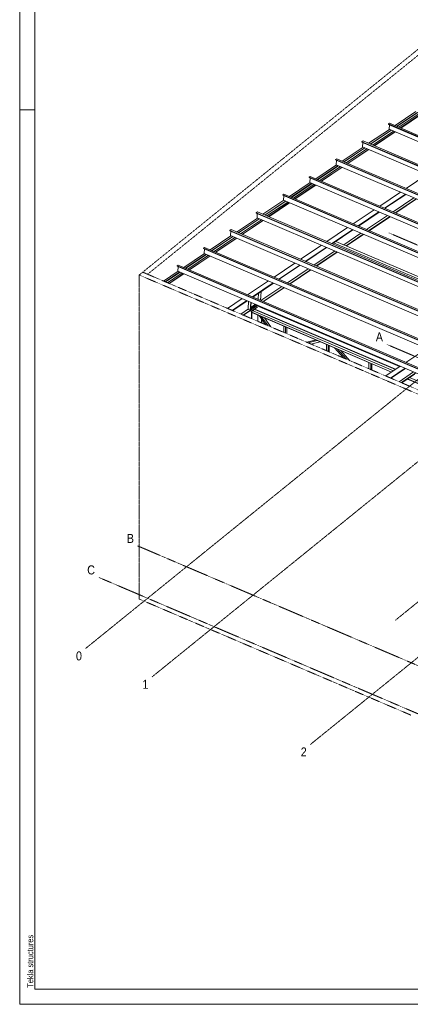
# Model space of a CAD drawing. Header units: millimetres. Extents: x -1190408159 to 361788912, y -2544212749 to 93633750.
# Tile 51 of 69: x 197334 to 210312, y -21483 to 11213. Entities that reach past the tile are written whole.
import ezdxf

# ---------------------------------------------------------------- set-up
doc = ezdxf.new("R2010")
doc.units = ezdxf.units.MM
for name, pattern in [('XKITLINE00', [0]), ('XKITLINE01', [4, 1, -1, 1, -1]), ('XKITLINE03', [6, 3, -1, 1, -1])]:
    doc.linetypes.add(name, pattern=pattern)
for name, color, linetype, lineweight in [('List výkresu', 3, 'Continuous', 0), ('Mřížka', 4, 'Continuous', 0), ('Položka', 2, 'Continuous', 0), ('Šroub', 3, 'Continuous', 0)]:
    doc.layers.add(name, color=color, linetype=linetype, lineweight=lineweight)
doc.styles.add('ARIAL', font='ARIAL.TTF', dxfattribs={"height": 1000})

msp = doc.modelspace()

# ---------------------------------------------------------------- linework, layer by layer
at = {"layer": 'List výkresu', "color": 0, "linetype": 'XKITLINE00', "lineweight": 0}
for p, q in [((197334.27297, 37916.52549), (197334.27297, -21483.47451)), ((197834.27297, 37416.52549), (197834.27297, -20983.47451)), ((197834.27297, 8216.52549), (197334.27297, 8216.52549)), ((197334.27297, -21483.47451), (197334.27297, -20983.47451)), ((197834.27297, -20983.47451), (280834.27297, -20983.47451)), ((197334.27297, -21483.47451), (281334.27297, -21483.47451))]:
    msp.add_line(p, q, dxfattribs=at)
at = {"layer": 'Mřížka', "color": 0, "linetype": 'XKITLINE03', "lineweight": 0}
for p, q in [((199526.9014, -9664.26403), (213795.38221, 1879.18721)), ((201735.5183, -10607.45543), (216003.99911, 935.9958)), ((209532.31537, 430.29224), (236173.25109, -10946.73813)), ((206994.12997, -12853.14925), (221262.61078, -1309.69802)), ((201259.24153, -6262.76959), (227900.17725, -17639.79997)), ((199966.11453, -7308.93201), (226607.05026, -18685.96239))]:
    msp.add_line(p, q, dxfattribs=at)
at = {"layer": 'Položka', "color": 0, "linetype": 'XKITLINE01', "lineweight": 0}
for p, q in [((201422.34546, 2829.10951), (210591.79142, 10247.35212)), ((201584.14889, 2760.01124), (210753.59485, 10178.25384)), ((201304.7872, 2734.00438), (201422.3442, 2829.11005)), ((201304.7872, 2734.00438), (201304.7872, -8025.92159)), ((201304.7872, 2734.00438), (211716.83956, -1712.46992)), ((201422.3442, 2829.11005), (211834.39656, -1617.36425)), ((201584.14889, 2760.01124), (201422.34546, 2829.10951)), ((210289.10998, -957.44853), (210354.39488, -904.6319)), ((201304.7872, -8025.92159), (210323.7882, -11877.49232))]:
    msp.add_line(p, q, dxfattribs=at)
at = {"layer": 'Položka', "color": 0, "linetype": 'XKITLINE00', "lineweight": 0}
for p, q in [((209804.33711, 7695.94632), (210494.88274, 8159.56436)), ((209860.96832, 7671.76192), (210551.51394, 8135.37996)), ((209869.11046, 7668.28481), (210559.65608, 8131.90285)), ((209935.90215, 7639.76138), (210626.44777, 8103.37942)), ((209986.06121, 7618.34091), (210676.60684, 8081.95895)), ((209994.20335, 7614.86381), (210684.74898, 8078.48184)), ((208927.03521, 7106.94398), (209617.58084, 7570.56202)), ((208983.66642, 7082.75958), (209674.21204, 7546.37762)), ((208991.80856, 7079.28248), (209682.35418, 7542.90052)), ((209581.93361, 7736.88338), (209582.75243, 7748.81585)), ((232986.80062, -2258.18156), (209581.93361, 7736.88338)), ((209582.75243, 7748.81585), (209620.76884, 7774.33928)), ((232987.61943, -2246.2491), (209582.75243, 7748.81585)), ((209605.73772, 7575.61963), (209615.81102, 7722.41601)), ((233010.60473, -2419.44532), (209605.73772, 7575.61963)), ((209620.76884, 7774.33928), (233025.63585, -2220.72567)), ((209058.60025, 7050.75904), (209749.14587, 7514.37708)), ((209108.75931, 7029.33858), (209799.30494, 7492.95661)), ((209116.90145, 7025.86147), (209807.44708, 7489.47951)), ((208049.73332, 6517.94164), (208740.27894, 6981.55968)), ((208106.36452, 6493.75725), (208796.91014, 6957.37529)), ((208114.50666, 6490.28014), (208805.05228, 6953.89818)), ((208181.29835, 6461.7567), (208871.84397, 6925.37474)), ((208231.45741, 6440.33624), (208922.00304, 6903.95428)), ((208239.59955, 6436.85913), (208930.14518, 6900.47717)), ((208704.63171, 7147.88105), (208705.45053, 7159.81351)), ((232109.49872, -2847.1839), (208704.63171, 7147.88105)), ((208705.45053, 7159.81351), (208743.46694, 7185.33694)), ((232110.31753, -2835.25144), (208705.45053, 7159.81351)), ((208728.43582, 6986.61729), (208738.50912, 7133.41368)), ((232133.30283, -3008.44765), (208728.43582, 6986.61729)), ((208743.46694, 7185.33694), (232148.33395, -2809.72801)), ((207827.32981, 6558.87871), (207828.14863, 6570.81117)), ((231232.19682, -3436.18624), (207827.32981, 6558.87871)), ((207828.14863, 6570.81117), (207866.16504, 6596.3346)), ((231233.01564, -3424.25377), (207828.14863, 6570.81117)), ((207851.13393, 6397.61496), (207861.20722, 6544.41134)), ((207866.16504, 6596.3346), (231271.03205, -3398.73034)), ((207172.43142, 5928.93931), (207862.97704, 6392.55734)), ((207229.06262, 5904.75491), (207919.60824, 6368.37295)), ((207237.20476, 5901.2778), (207927.75038, 6364.89584)), ((207303.99645, 5872.75437), (207994.54207, 6336.3724)), ((207354.15551, 5851.3339), (208044.70114, 6314.95194)), ((207362.29766, 5847.8568), (208052.84328, 6311.47483)), ((231256.00093, -3597.44999), (207851.13393, 6397.61496)), ((206950.02791, 5969.87637), (206950.84673, 5981.80884)), ((230354.89492, -4025.18857), (206950.02791, 5969.87637)), ((206950.84673, 5981.80884), (206988.86314, 6007.33227)), ((230355.71374, -4013.25611), (206950.84673, 5981.80884)), ((206973.83203, 5808.61262), (206983.90532, 5955.409)), ((206988.86314, 6007.33227), (230393.73015, -3987.73268)), ((210171.52694, 5611.82818), (210862.07256, 6075.44622)), ((206295.12952, 5339.93697), (206985.67514, 5803.55501)), ((206351.76072, 5315.75257), (207042.30634, 5779.37061)), ((206359.90286, 5312.27547), (207050.44848, 5775.89351)), ((206426.69455, 5283.75203), (207117.24017, 5747.37007)), ((206476.85362, 5262.33157), (207167.39924, 5725.9496)), ((206484.99576, 5258.85446), (207175.54138, 5722.4725)), ((230378.69903, -4186.45233), (206973.83203, 5808.61262)), ((206072.72601, 5380.87404), (206073.54483, 5392.8065)), ((229477.59302, -4614.19091), (206072.72601, 5380.87404)), ((206073.54483, 5392.8065), (206111.56125, 5418.32993)), ((229478.41184, -4602.25845), (206073.54483, 5392.8065)), ((206096.53013, 5219.61028), (206106.60342, 5366.40667)), ((206111.56125, 5418.32993), (229516.42825, -4576.73502)), ((209294.22504, 5022.82584), (209984.77067, 5486.44388)), ((209456.02848, 4953.72757), (210146.5741, 5417.34561)), ((209467.87159, 4948.66996), (210158.41722, 5412.288)), ((209737.50696, 4833.52199), (210428.05258, 5297.14003)), ((209814.28269, 4800.73486), (210504.82831, 5264.3529)), ((209826.1258, 4795.67725), (210516.67142, 5259.29529)), ((205417.82762, 4750.93463), (206108.37324, 5214.55267)), ((205474.45882, 4726.75024), (206165.00444, 5190.36828)), ((205482.60096, 4723.27313), (206173.14659, 5186.89117)), ((205549.39265, 4694.74969), (206239.93827, 5158.36773)), ((205599.55172, 4673.32923), (206290.09734, 5136.94727)), ((205607.69386, 4669.85212), (206298.23948, 5133.47016)), ((229501.39713, -4775.45467), (206096.53013, 5219.61028)), ((204540.52572, 4161.9323), (205231.07134, 4625.55033)), ((204597.15692, 4137.7479), (205287.70255, 4601.36594)), ((204605.29906, 4134.27079), (205295.84469, 4597.88883)), ((205195.42412, 4791.8717), (205196.24293, 4803.80416)), ((228600.29112, -5203.19325), (205195.42412, 4791.8717)), ((205196.24293, 4803.80416), (205234.25935, 4829.32759)), ((228601.10994, -5191.26078), (205196.24293, 4803.80416)), ((205219.22823, 4630.60794), (205229.30152, 4777.40433)), ((228624.09524, -5364.457), (205219.22823, 4630.60794)), ((205234.25935, 4829.32759), (228639.12635, -5165.73735)), ((208416.92314, 4433.82351), (209107.46877, 4897.44155)), ((208578.72658, 4364.72524), (209269.2722, 4828.34327)), ((208590.56969, 4359.66763), (209281.11532, 4823.28566)), ((208860.20506, 4244.51965), (209550.75068, 4708.13769)), ((208936.98079, 4211.73252), (209627.52641, 4675.35056)), ((208948.8239, 4206.67491), (209639.36953, 4670.29295)), ((204672.09075, 4105.74736), (205362.63638, 4569.36539)), ((204722.24982, 4084.32689), (205412.79544, 4547.94493)), ((204730.39196, 4080.84978), (205420.93758, 4544.46782)), ((207539.62124, 3844.82117), (208230.16687, 4308.43921)), ((203663.22382, 3572.92996), (204353.76944, 4036.548)), ((203719.85502, 3548.74556), (204410.40065, 4012.3636)), ((203727.99716, 3545.26846), (204418.54279, 4008.8865)), ((203794.78885, 3516.74502), (204485.33448, 3980.36306)), ((203844.94792, 3495.32456), (204535.49354, 3958.94259)), ((203853.09006, 3491.84745), (204543.63568, 3955.46549)), ((204318.12222, 4202.86936), (204318.94103, 4214.80183)), ((227722.98922, -5792.19558), (204318.12222, 4202.86936)), ((204318.94103, 4214.80183), (204356.95745, 4240.32526)), ((227723.80804, -5780.26312), (204318.94103, 4214.80183)), ((204341.92633, 4041.60561), (204351.99962, 4188.40199)), ((227746.79334, -5953.45934), (204341.92633, 4041.60561)), ((204356.95745, 4240.32526), (227761.82445, -5754.73969)), ((207701.42468, 3775.7229), (208391.9703, 4239.34094)), ((207713.26779, 3770.66529), (208403.81342, 4234.28333)), ((208102.29897, 3735.67719), (208673.44878, 4119.13535)), ((208179.0747, 3702.89006), (208750.22451, 4086.34822)), ((208190.91781, 3697.83245), (208762.06763, 4081.29061)), ((203440.82032, 3613.86703), (203441.63913, 3625.79949)), ((226845.68732, -6381.19792), (203440.82032, 3613.86703)), ((203441.63913, 3625.79949), (203479.65555, 3651.32292)), ((226846.50614, -6369.26546), (203441.63913, 3625.79949)), ((203464.62443, 3452.60327), (203474.69772, 3599.39966)), ((203479.65555, 3651.32292), (226884.52256, -6343.74203)), ((206662.31934, 3255.81883), (207352.86497, 3719.43687)), ((206824.12278, 3186.72056), (207514.6684, 3650.3386)), ((206835.9659, 3181.66295), (207526.51152, 3645.28099)), ((207762.47945, 3803.70498), (212847.44457, 1632.16704)), ((207832.66361, 3850.82516), (212917.62872, 1679.28723)), ((202785.92192, 2983.92762), (203476.46754, 3447.54566)), ((202842.55312, 2959.74323), (203533.09875, 3423.36127)), ((202850.69527, 2956.26612), (203541.24089, 3419.88416)), ((202917.48695, 2927.74268), (203608.03258, 3391.36072)), ((202967.64602, 2906.32222), (203658.19164, 3369.94026)), ((202975.78816, 2902.84511), (203666.33378, 3366.46315)), ((226869.49144, -6542.46168), (203464.62443, 3452.60327)), ((207105.60126, 3066.51498), (207796.14688, 3530.13302)), ((207182.37699, 3033.72785), (207872.92261, 3497.34589)), ((207194.2201, 3028.67024), (207884.76573, 3492.28828)), ((202563.51842, 3024.86469), (202564.33723, 3036.79715)), ((225968.38543, -6970.20026), (202563.51842, 3024.86469)), ((202564.33723, 3036.79715), (202602.35365, 3062.32058)), ((225969.20424, -6958.26779), (202564.33723, 3036.79715)), ((202587.32253, 2863.60093), (202597.39582, 3010.39732)), ((202602.35365, 3062.32058), (226007.22066, -6932.74436)), ((205785.01745, 2666.8165), (206475.56307, 3130.43454)), ((205946.82088, 2597.71823), (206637.3665, 3061.33626)), ((205958.664, 2592.66061), (206649.20962, 3056.27865)), ((202114.84193, 2533.37841), (202599.16565, 2858.54332)), ((202171.47313, 2509.19401), (202655.79685, 2834.35893)), ((202179.61527, 2505.7169), (202663.93899, 2830.88182)), ((202246.40696, 2477.19347), (202730.73068, 2802.35838)), ((202296.56603, 2455.773), (202780.88974, 2780.93792)), ((202304.70817, 2452.29589), (202789.03188, 2777.46081)), ((225992.18954, -7131.46401), (202587.32253, 2863.60093)), ((206228.29936, 2477.51264), (206918.84498, 2941.13068)), ((206305.07509, 2444.72551), (206995.62071, 2908.34355)), ((206316.91821, 2439.6679), (207007.46383, 2903.28594)), ((204907.71555, 2077.81416), (205598.26117, 2541.4322)), ((205069.51898, 2008.71589), (205760.06461, 2472.33393)), ((205081.3621, 2003.65828), (205771.90772, 2467.27632)), ((205350.99746, 1888.51031), (206041.54308, 2352.12834)), ((205427.77319, 1855.72318), (206118.31881, 2319.34121)), ((205439.61631, 1850.66557), (206130.16193, 2314.2836)), ((205259.05789, 1927.77316), (205273.0986, 2132.3862)), ((205331.86944, 1896.67894), (205351.66338, 2185.13296)), ((205340.00001, 1893.20677), (205360.4364, 2191.02299)), ((204236.63555, 1627.26494), (204720.95927, 1952.42986)), ((204398.43899, 1558.16667), (204882.76271, 1883.33159)), ((204410.2821, 1553.10906), (204894.60582, 1878.27398)), ((204756.6932, 1405.17396), (205241.01692, 1730.33888)), ((204768.53631, 1400.11635), (205196.21948, 1687.25398)), ((204922.80503, 1621.35707), (204939.13011, 1859.25985)), ((204994.15441, 1568.95488), (205011.94166, 1828.16563)), ((205002.92743, 1574.8449), (205020.07223, 1824.69346)), ((205008.68066, 1658.68589), (205164.24119, 1763.12601)), ((205037.94287, 1536.55789), (205236.67034, 1669.97941)), ((205225.57301, 1711.00149), (209955.96204, -309.11448)), ((205229.25113, 1709.43074), (205252.86003, 1725.28127)), ((205269.70199, 1692.15618), (205293.31089, 1708.0067)), ((205284.50589, 1685.83416), (205308.11478, 1701.68469)), ((205365.94731, 1651.05454), (205365.94731, 1676.98726)), ((205380.64194, 1644.77919), (205380.64194, 1670.71191)), ((204679.91747, 1437.96109), (204931.76989, 1607.04959)), ((204791.14364, 1390.46187), (204791.14364, 1415.29444)), ((204922.80503, 1621.35707), (204941.56829, 1591.41182)), ((204941.56829, 1591.41182), (204994.15441, 1568.95488)), ((204978.59404, 1541.14476), (205033.84879, 1517.54818)), ((204981.51838, 1543.1081), (205036.77313, 1519.51152)), ((204994.15441, 1568.95488), (205002.92743, 1574.8449)), ((205037.94287, 1536.55789), (204997.49201, 1553.83246)), ((205048.54342, 1527.41384), (205033.84879, 1517.54818)), ((205033.84879, 1286.81447), (205033.84879, 1517.54818)), ((205036.77313, 1519.51152), (205148.46687, 1594.50038)), ((205036.77313, 1519.51152), (205037.94287, 1536.55789)), ((205048.54342, 1280.53912), (205048.54342, 1527.41384)), ((205048.54342, 1495.67057), (209691.1008, -486.93683)), ((205048.54342, 1487.5804), (209683.73559, -491.88168)), ((205089.2411, 1548.58357), (209755.09484, -443.97256)), ((205144.85325, 1592.07427), (209816.30941, -402.87437)), ((205148.46687, 1598.62125), (209823.67462, -397.92952)), ((205249.85335, 1194.56957), (205249.85335, 1401.61085)), ((205503.81334, 1086.11578), (205288.14529, 1385.25825)), ((205585.58749, 1051.19407), (205369.91944, 1350.33654)), ((205679.7095, 1010.99919), (205464.04145, 1310.14167)), ((205365.94731, 1144.99156), (205365.94731, 1277.34291)), ((205380.64194, 1138.71621), (205380.64194, 1256.96073)), ((206107.05469, 828.50113), (206107.05469, 1035.54242)), ((206163.68589, 804.31674), (206163.68589, 1011.35802)), ((206204.83084, 786.74576), (206204.83084, 993.78704)), ((206879.21601, 498.7491), (207181.15129, 576.8487)), ((206912.23895, 484.64663), (207214.17423, 562.74623)), ((207012.37752, 441.88238), (207314.31281, 519.98198)), ((207522.83475, 223.89126), (207522.83475, 430.93254)), ((207579.46595, 199.70686), (207579.46595, 406.74815)), ((207620.6109, 182.13588), (207620.6109, 389.17717)), ((208089.9233, -18.28431), (207787.98802, 317.69865)), ((208190.06188, -61.04856), (207888.1266, 274.9344)), ((208305.37472, -110.29298), (208003.43943, 225.68997)), ((210166.32721, -167.87966), (210856.87284, 295.73838)), ((208938.61481, -380.71861), (208938.61481, -173.67733)), ((208995.24602, -404.90301), (208995.24602, -197.86173)), ((209036.39097, -422.47399), (209036.39097, -215.43271)), ((209495.24722, -618.42888), (209979.57094, -293.26396)), ((209657.05066, -687.52715), (210141.37437, -362.36223)), ((209668.89377, -692.58476), (210153.21749, -367.41984)), ((209938.52914, -807.73273), (210422.85285, -482.56781)), ((210015.30487, -840.51986), (210499.62858, -515.35494)), ((210027.14798, -845.57747), (210454.83115, -558.43984)), ((210215.63635, -719.03028), (214942.34726, -2737.5755)), ((210223.00156, -714.08543), (214949.71247, -2732.63065)), ((210286.9956, -671.12115), (215013.70651, -2689.66638))]:
    msp.add_line(p, q, dxfattribs=at)
at = {"layer": 'Položka', "color": 0, "linetype": 'XKITLINE03', "lineweight": 0}
for p, q in [((209598.84758, 4134.37491), (217082.25649, 938.57986)), ((209816.90492, -8729.5134), (212503.08327, -6556.34799))]:
    msp.add_line(p, q, dxfattribs=at)
at = {"layer": 'Šroub', "color": 0, "linetype": 'XKITLINE00', "lineweight": 0}
for p, q in [((205007.25007, 1637.83801), (205022.56312, 1640.65036)), ((205022.56312, 1640.65036), (205039.37823, 1633.46946)), ((205059.11737, 1652.99634), (205059.99467, 1665.78113)), ((205075.93247, 1645.81544), (205059.11737, 1652.99634)), ((205059.99467, 1665.78113), (205062.11474, 1676.43961)), ((205076.80977, 1658.60022), (205059.99467, 1665.78113)), ((205062.11474, 1676.43961), (205081.04991, 1679.91718)), ((205075.93247, 1645.81544), (205076.80977, 1658.60022)), ((205094.86765, 1649.29302), (205075.93247, 1645.81544)), ((205095.74495, 1662.0778), (205076.80977, 1658.60022)), ((205081.04991, 1679.91718), (205097.86502, 1672.73628)), ((205094.86765, 1649.29302), (205095.74495, 1662.0778)), ((205094.86765, 1649.29302), (205096.98772, 1659.9515)), ((205097.86502, 1672.73628), (205095.74495, 1662.0778)), ((205096.98772, 1659.9515), (205097.86502, 1672.73628)), ((205117.60416, 1692.26317), (205118.48146, 1705.04795)), ((205134.41927, 1685.08226), (205117.60416, 1692.26317)), ((205118.48146, 1705.04795), (205120.60153, 1715.70643)), ((205135.29657, 1697.86705), (205118.48146, 1705.04795)), ((205120.60153, 1715.70643), (205139.53671, 1719.184)), ((205134.41927, 1685.08226), (205135.29657, 1697.86705)), ((205153.35444, 1688.55984), (205134.41927, 1685.08226)), ((205154.23174, 1701.34462), (205135.29657, 1697.86705)), ((205139.53671, 1719.184), (205156.35181, 1712.0031)), ((205153.35444, 1688.55984), (205154.23174, 1701.34462)), ((205153.35444, 1688.55984), (205155.47451, 1699.21832)), ((205156.35181, 1712.0031), (205154.23174, 1701.34462)), ((205155.47451, 1699.21832), (205156.35181, 1712.0031)), ((205176.09096, 1731.52999), (205176.96826, 1744.31478)), ((205192.90607, 1724.34909), (205176.09096, 1731.52999)), ((205176.96826, 1744.31478), (205179.08833, 1754.97326)), ((205193.78337, 1737.13387), (205176.96826, 1744.31478)), ((205179.08833, 1754.97326), (205182.05582, 1755.51826)), ((205192.90607, 1724.34909), (205193.78337, 1737.13387)), ((205211.84124, 1727.82667), (205192.90607, 1724.34909)), ((205212.71855, 1740.61145), (205193.78337, 1737.13387)), ((205211.84124, 1727.82667), (205212.71855, 1740.61145)), ((205211.84124, 1727.82667), (205213.96131, 1738.48515)), ((205212.71855, 1740.61145), (205213.0508, 1742.28183)), ((205213.96131, 1738.48515), (205214.1885, 1741.79597)), ((205017.44568, 1606.54862), (205005.45436, 1611.66952)), ((205018.32298, 1619.3334), (205006.33166, 1624.4543)), ((205017.44568, 1606.54862), (205018.32298, 1619.3334)), ((205036.38086, 1610.02619), (205017.44568, 1606.54862)), ((205037.25816, 1622.81098), (205018.32298, 1619.3334)), ((205036.38086, 1610.02619), (205037.25816, 1622.81098)), ((205036.38086, 1610.02619), (205038.50092, 1620.68467)), ((205039.37823, 1633.46946), (205037.25816, 1622.81098)), ((205038.50092, 1620.68467), (205039.37823, 1633.46946))]:
    msp.add_line(p, q, dxfattribs=at)

# ---------------------------------------------------------------- texts
at = {"layer": 'List výkresu', "color": 0, "style": 'ARIAL', "width": 0.85}
msp.add_text('Tekla structures', height=200, rotation=90, dxfattribs=at).set_placement((197784.27297, -20933.47451))
at = {"layer": 'Mřížka', "color": 0, "style": 'ARIAL', "width": 0.85}
for s, p in [('A', (209165.42083, 530.29224)), ('B', (200892.347, -6162.76959)), ('C', (199577.24735, -7208.93201)), ('0', (199204.39164, -10064.26403)), ('1', (201413.00854, -11007.45543)), ('2', (206671.62021, -13253.14925))]:
    msp.add_text(s, height=300, dxfattribs=at).set_placement(p)

doc.saveas('drawing.dxf')
